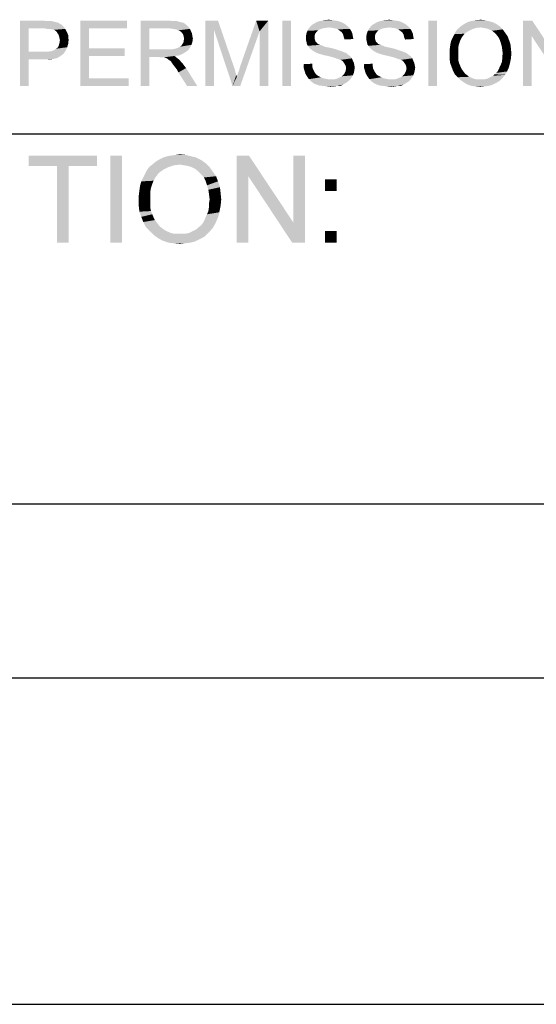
# Model space of a CAD drawing. Extents: x 0 to 1189, y 0 to 841.
# Tile 20 of 96: x 935 to 958, y 0 to 45. Entities that reach past the tile are written whole.
import ezdxf

# ---------------------------------------------------------------- set-up
doc = ezdxf.new("R2010")
doc.units = 0
doc.header["$LTSCALE"] = 65.395
doc.layers.get('0').update_dxf_attribs({"linetype": 'CONTINUOUS'})

msp = doc.modelspace()

# ---------------------------------------------------------------- linework, layer by layer
at = {"color": 3, "linetype": 'Continuous'}
for p, q in [((909, 40), (1160, 40)), ((909, 40), (1037, 40)), ((909, 40), (1174, 40)), ((909, 23), (1160, 23)), ((909, 23), (1160, 23)), ((909, 23), (1160, 23)), ((15, 15), (1174, 15)), ((909, 15), (1160, 15))]:
    msp.add_line(p, q, dxfattribs=at)
at = {"color": 4, "linetype": 'Continuous'}
msp.add_line((0, 0), (1189, 0), dxfattribs=at)
at = {"color": 1, "linetype": 'Continuous'}
for points in [[(948.644, 45.222), (948.8, 45.244), (948.956, 45.222)], [(951.422, 45.222), (951.578, 45.244), (951.733, 45.222)], [(955.622, 45.222), (955.778, 45.244), (955.978, 45.222)], [(934.6, 45.2), (935.689, 45.2), (935, 44.844)], [(935, 44.844), (934.6, 42.2), (934.6, 45.2)], [(935, 44.844), (935, 43.778), (934.6, 42.2)], [(935.689, 45.2), (935.844, 45.178), (935, 44.844)], [(936.067, 45.178), (936.156, 45.156), (935, 44.844)], [(935.956, 45.178), (936.067, 45.178), (935, 44.844)], [(935.844, 45.178), (935.956, 45.178), (935, 44.844)], [(936.156, 45.156), (936.244, 45.133), (935, 44.844)], [(936.244, 45.133), (936.356, 45.111), (935, 44.844)], [(936.356, 45.111), (936.422, 45.067), (935, 44.844)], [(936.422, 45.067), (936.511, 45.022), (935, 44.844)], [(936.511, 45.022), (936.578, 44.956), (935, 44.844)], [(936.578, 44.956), (936.644, 44.889), (935, 44.844)], [(935.733, 44.844), (935, 44.844), (936.644, 44.889)], [(935.867, 44.822), (935.733, 44.844), (936.644, 44.889)], [(935.956, 44.822), (935.867, 44.822), (936.644, 44.889)], [(936.044, 44.822), (935.956, 44.822), (936.644, 44.889)], [(936.044, 44.822), (936.644, 44.889), (936.689, 44.822)], [(936.689, 44.822), (936.089, 44.8), (936.044, 44.822)], [(936.178, 44.778), (936.089, 44.8), (936.689, 44.822)], [(936.244, 44.733), (936.178, 44.778), (936.689, 44.822)], [(936.244, 44.733), (936.689, 44.822), (936.733, 44.733)], [(937.378, 45.2), (939.533, 45.2), (937.778, 44.844)], [(937.778, 44.844), (937.378, 42.2), (937.378, 45.2)], [(937.778, 44.844), (937.778, 43.933), (937.378, 42.2)], [(937.778, 44.844), (939.533, 45.2), (939.533, 44.844)], [(940.156, 45.2), (941.467, 45.2), (940.556, 44.844)], [(940.556, 44.844), (940.156, 42.2), (940.156, 45.2)], [(940.556, 44.844), (940.556, 43.889), (940.156, 42.2)], [(941.467, 45.2), (941.667, 45.178), (940.556, 44.844)], [(941.822, 45.178), (941.978, 45.133), (940.556, 44.844)], [(941.667, 45.178), (941.822, 45.178), (940.556, 44.844)], [(941.978, 45.133), (942.089, 45.111), (940.556, 44.844)], [(942.089, 45.111), (942.178, 45.067), (940.556, 44.844)], [(942.178, 45.067), (942.267, 45), (940.556, 44.844)], [(942.267, 45), (942.356, 44.911), (940.556, 44.844)], [(941.489, 44.844), (940.556, 44.844), (942.356, 44.911)], [(941.644, 44.822), (941.489, 44.844), (942.356, 44.911)], [(941.644, 44.822), (942.356, 44.911), (942.422, 44.822)], [(942.422, 44.822), (941.778, 44.8), (941.644, 44.822)], [(941.889, 44.756), (941.778, 44.8), (942.422, 44.822)], [(941.978, 44.711), (941.889, 44.756), (942.422, 44.822)], [(941.978, 44.711), (942.422, 44.822), (942.467, 44.711)], [(943.133, 45.2), (943.711, 45.2), (943.533, 44.756)], [(943.533, 44.756), (943.133, 42.2), (943.133, 45.2)], [(943.533, 44.756), (943.711, 45.2), (944.444, 43.067)], [(945.622, 44.711), (944.733, 43.111), (945.467, 45.2)], [(945.467, 45.2), (946.022, 45.2), (945.622, 44.711)], [(945.622, 42.2), (945.622, 44.711), (946.022, 45.2)], [(945.622, 42.2), (946.022, 45.2), (946.022, 42.2)], [(947.067, 45.2), (946.667, 42.2), (946.667, 45.2)], [(946.667, 42.2), (947.067, 45.2), (947.067, 42.2)], [(948.4, 44.8), (947.822, 44.733), (947.867, 44.822)], [(948.4, 44.8), (948.311, 44.756), (947.822, 44.733)], [(948.822, 44.889), (947.867, 44.822), (947.956, 44.933)], [(948.822, 44.889), (948.644, 44.867), (947.867, 44.822)], [(948.644, 44.867), (948.511, 44.844), (947.867, 44.822)], [(947.867, 44.822), (948.511, 44.844), (948.4, 44.8)], [(949.6, 45), (947.956, 44.933), (948.022, 45)], [(947.956, 44.933), (949.6, 45), (949.711, 44.911)], [(947.956, 44.933), (949.711, 44.911), (948.822, 44.889)], [(949.511, 45.067), (948.022, 45), (948.133, 45.067)], [(948.022, 45), (949.511, 45.067), (949.6, 45)], [(949.378, 45.133), (948.133, 45.067), (948.244, 45.133)], [(948.133, 45.067), (949.378, 45.133), (949.511, 45.067)], [(949.244, 45.178), (948.244, 45.133), (948.378, 45.178)], [(948.244, 45.133), (949.244, 45.178), (949.378, 45.133)], [(949.111, 45.2), (948.378, 45.178), (948.511, 45.2)], [(948.378, 45.178), (949.111, 45.2), (949.244, 45.178)], [(948.956, 45.222), (948.511, 45.2), (948.644, 45.222)], [(948.511, 45.2), (948.956, 45.222), (949.111, 45.2)], [(948.978, 44.867), (948.822, 44.889), (949.711, 44.911)], [(949.111, 44.844), (948.978, 44.867), (949.711, 44.911)], [(949.111, 44.844), (949.711, 44.911), (949.778, 44.822)], [(949.778, 44.822), (949.222, 44.8), (949.111, 44.844)], [(949.311, 44.733), (949.222, 44.8), (949.778, 44.822)], [(949.311, 44.733), (949.778, 44.822), (949.844, 44.711)], [(951.178, 44.8), (950.6, 44.733), (950.644, 44.822)], [(951.178, 44.8), (951.089, 44.756), (950.6, 44.733)], [(951.6, 44.889), (950.644, 44.822), (950.733, 44.933)], [(951.6, 44.889), (951.422, 44.867), (950.644, 44.822)], [(951.422, 44.867), (951.289, 44.844), (950.644, 44.822)], [(950.644, 44.822), (951.289, 44.844), (951.178, 44.8)], [(952.378, 45), (950.733, 44.933), (950.8, 45)], [(950.733, 44.933), (952.378, 45), (952.489, 44.911)], [(950.733, 44.933), (952.489, 44.911), (951.6, 44.889)], [(952.289, 45.067), (950.8, 45), (950.911, 45.067)], [(950.8, 45), (952.289, 45.067), (952.378, 45)], [(952.156, 45.133), (950.911, 45.067), (951.022, 45.133)], [(950.911, 45.067), (952.156, 45.133), (952.289, 45.067)], [(952.022, 45.178), (951.022, 45.133), (951.156, 45.178)], [(951.022, 45.133), (952.022, 45.178), (952.156, 45.133)], [(951.889, 45.2), (951.156, 45.178), (951.289, 45.2)], [(951.156, 45.178), (951.889, 45.2), (952.022, 45.178)], [(951.733, 45.222), (951.289, 45.2), (951.422, 45.222)], [(951.289, 45.2), (951.733, 45.222), (951.889, 45.2)], [(951.756, 44.867), (951.6, 44.889), (952.489, 44.911)], [(951.889, 44.844), (951.756, 44.867), (952.489, 44.911)], [(951.889, 44.844), (952.489, 44.911), (952.556, 44.822)], [(952.556, 44.822), (952, 44.8), (951.889, 44.844)], [(952.089, 44.733), (952, 44.8), (952.556, 44.822)], [(952.089, 44.733), (952.556, 44.822), (952.622, 44.711)], [(953.778, 45.2), (953.378, 42.2), (953.378, 45.2)], [(953.378, 42.2), (953.778, 45.2), (953.778, 42.2)], [(955.378, 44.8), (954.644, 44.711), (954.733, 44.822)], [(954.644, 44.711), (955.378, 44.8), (955.2, 44.711)], [(955.778, 44.889), (954.733, 44.822), (954.844, 44.911)], [(955.778, 44.889), (955.578, 44.867), (954.733, 44.822)], [(954.733, 44.822), (955.578, 44.867), (955.378, 44.8)], [(956.667, 44.933), (954.844, 44.911), (954.956, 45)], [(955.778, 44.889), (954.844, 44.911), (956.667, 44.933)], [(956.511, 45.044), (954.956, 45), (955.067, 45.067)], [(954.956, 45), (956.511, 45.044), (956.667, 44.933)], [(956.333, 45.133), (955.067, 45.067), (955.2, 45.133)], [(955.067, 45.067), (956.333, 45.133), (956.511, 45.044)], [(956.156, 45.178), (955.2, 45.133), (955.333, 45.178)], [(955.2, 45.133), (956.156, 45.178), (956.333, 45.133)], [(955.333, 45.178), (955.467, 45.2), (955.978, 45.222)], [(955.333, 45.178), (955.978, 45.222), (956.156, 45.178)], [(955.978, 45.222), (955.467, 45.2), (955.622, 45.222)], [(955.911, 44.867), (955.778, 44.889), (956.667, 44.933)], [(956.044, 44.844), (955.911, 44.867), (956.667, 44.933)], [(956.178, 44.8), (956.044, 44.844), (956.667, 44.933)], [(956.178, 44.8), (956.667, 44.933), (956.8, 44.8)], [(956.8, 44.8), (956.311, 44.733), (956.178, 44.8)], [(956.422, 44.644), (956.311, 44.733), (956.8, 44.8)], [(956.422, 44.644), (956.8, 44.8), (956.911, 44.644)], [(958.156, 45.2), (958.133, 44.489), (957.733, 42.2)], [(958.156, 45.2), (957.733, 42.2), (957.733, 45.2)], [(958.133, 44.489), (958.156, 45.2), (959.689, 42.889)], [(936.733, 44.733), (936.289, 44.689), (936.244, 44.733)], [(936.289, 44.689), (936.733, 44.733), (936.778, 44.644)], [(936.778, 44.644), (936.333, 44.622), (936.289, 44.689)], [(936.378, 44.556), (936.333, 44.622), (936.778, 44.644)], [(936.378, 44.556), (936.778, 44.644), (936.822, 44.533)], [(936.822, 44.533), (936.4, 44.489), (936.378, 44.556)], [(936.4, 44.489), (936.822, 44.533), (936.822, 44.422)], [(936.822, 44.422), (936.422, 44.4), (936.4, 44.489)], [(936.422, 44.4), (936.822, 44.422), (936.844, 44.333)], [(936.844, 44.333), (936.444, 44.311), (936.422, 44.4)], [(942.467, 44.711), (942.067, 44.622), (941.978, 44.711)], [(942.067, 44.622), (942.467, 44.711), (942.511, 44.622)], [(942.511, 44.622), (942.111, 44.556), (942.067, 44.622)], [(942.111, 44.556), (942.511, 44.622), (942.533, 44.489)], [(942.533, 44.489), (942.133, 44.467), (942.111, 44.556)], [(942.133, 44.467), (942.533, 44.489), (942.556, 44.378)], [(942.556, 44.378), (942.156, 44.356), (942.133, 44.467)], [(942.133, 44.289), (942.156, 44.356), (942.556, 44.378)], [(942.133, 44.222), (942.133, 44.289), (942.556, 44.378)], [(942.133, 44.222), (942.556, 44.378), (942.533, 44.222)], [(943.133, 42.2), (943.533, 44.756), (943.533, 42.2)], [(944.444, 43.067), (944.378, 42.2), (943.533, 44.756)], [(944.378, 42.2), (944.578, 42.622), (945.622, 44.711)], [(944.378, 42.2), (945.622, 44.711), (944.733, 42.2)], [(944.578, 42.622), (944.6, 42.711), (945.622, 44.711)], [(944.6, 42.711), (944.644, 42.822), (945.622, 44.711)], [(944.644, 42.822), (944.689, 42.956), (945.622, 44.711)], [(944.689, 42.956), (944.733, 43.111), (945.622, 44.711)], [(948.178, 44.6), (947.756, 44.511), (947.778, 44.622)], [(947.756, 44.511), (948.178, 44.6), (948.156, 44.511)], [(948.156, 44.511), (948.156, 44.422), (947.756, 44.4)], [(948.156, 44.511), (947.756, 44.4), (947.756, 44.511)], [(947.756, 44.4), (948.156, 44.422), (948.156, 44.356)], [(948.156, 44.356), (947.756, 44.311), (947.756, 44.4)], [(947.756, 44.311), (948.156, 44.356), (948.178, 44.289)], [(948.244, 44.689), (947.778, 44.622), (947.822, 44.733)], [(947.778, 44.622), (948.244, 44.689), (948.178, 44.6)], [(947.822, 44.733), (948.311, 44.756), (948.244, 44.689)], [(949.844, 44.711), (949.4, 44.667), (949.311, 44.733)], [(949.4, 44.667), (949.844, 44.711), (949.889, 44.6)], [(949.889, 44.6), (949.467, 44.556), (949.4, 44.667)], [(949.467, 44.556), (949.889, 44.6), (949.911, 44.467)], [(949.911, 44.467), (949.489, 44.444), (949.467, 44.556)], [(949.489, 44.444), (949.911, 44.467), (949.933, 44.356)], [(949.933, 44.356), (949.533, 44.333), (949.489, 44.444)], [(950.956, 44.6), (950.533, 44.511), (950.556, 44.622)], [(950.533, 44.511), (950.956, 44.6), (950.933, 44.511)], [(950.933, 44.511), (950.933, 44.422), (950.533, 44.4)], [(950.933, 44.511), (950.533, 44.4), (950.533, 44.511)], [(950.533, 44.4), (950.933, 44.422), (950.933, 44.356)], [(950.933, 44.356), (950.533, 44.311), (950.533, 44.4)], [(950.533, 44.311), (950.933, 44.356), (950.956, 44.289)], [(951.022, 44.689), (950.556, 44.622), (950.6, 44.733)], [(950.556, 44.622), (951.022, 44.689), (950.956, 44.6)], [(950.6, 44.733), (951.089, 44.756), (951.022, 44.689)], [(952.622, 44.711), (952.178, 44.667), (952.089, 44.733)], [(952.178, 44.667), (952.622, 44.711), (952.667, 44.6)], [(952.667, 44.6), (952.244, 44.556), (952.178, 44.667)], [(952.244, 44.556), (952.667, 44.6), (952.689, 44.467)], [(952.689, 44.467), (952.267, 44.444), (952.244, 44.556)], [(952.267, 44.444), (952.689, 44.467), (952.711, 44.356)], [(952.711, 44.356), (952.311, 44.333), (952.267, 44.444)], [(954.911, 44.422), (954.444, 44.311), (954.511, 44.444)], [(954.911, 44.422), (954.867, 44.333), (954.444, 44.311)], [(954.978, 44.511), (954.511, 44.444), (954.578, 44.578)], [(954.511, 44.444), (954.978, 44.511), (954.911, 44.422)], [(955.2, 44.711), (955.044, 44.6), (954.578, 44.578)], [(955.2, 44.711), (954.578, 44.578), (954.644, 44.711)], [(954.578, 44.578), (955.044, 44.6), (954.978, 44.511)], [(956.911, 44.644), (956.511, 44.556), (956.422, 44.644)], [(956.511, 44.556), (956.911, 44.644), (957.022, 44.489)], [(957.022, 44.489), (956.6, 44.444), (956.511, 44.556)], [(956.667, 44.311), (956.6, 44.444), (957.022, 44.489)], [(956.667, 44.311), (957.022, 44.489), (957.089, 44.311)], [(957.733, 42.2), (958.133, 44.489), (958.133, 42.2)], [(959.689, 42.889), (959.644, 42.2), (958.133, 44.489)], [(936.178, 43.844), (936.267, 43.911), (936.778, 43.978)], [(936.178, 43.844), (936.778, 43.978), (936.711, 43.822)], [(936.778, 43.978), (936.267, 43.911), (936.356, 43.978)], [(936.356, 43.978), (936.4, 44.089), (936.822, 44.133)], [(936.356, 43.978), (936.822, 44.133), (936.778, 43.978)], [(936.822, 44.133), (936.4, 44.089), (936.422, 44.178)], [(936.422, 44.178), (936.444, 44.311), (936.844, 44.333)], [(936.422, 44.178), (936.844, 44.333), (936.822, 44.133)], [(937.778, 43.933), (937.778, 43.578), (937.378, 42.2)], [(937.778, 43.578), (939.422, 43.933), (939.422, 43.578)], [(937.778, 43.933), (939.422, 43.933), (937.778, 43.578)], [(940.556, 43.889), (940.556, 43.533), (940.156, 42.2)], [(941.644, 43.889), (942.333, 43.844), (940.556, 43.533)], [(941.533, 43.889), (941.644, 43.889), (940.556, 43.533)], [(941.4, 43.889), (941.533, 43.889), (940.556, 43.533)], [(940.556, 43.889), (941.4, 43.889), (940.556, 43.533)], [(941.644, 43.889), (941.733, 43.911), (942.422, 43.956)], [(941.644, 43.889), (942.422, 43.956), (942.333, 43.844)], [(941.733, 43.911), (941.822, 43.933), (942.422, 43.956)], [(942.422, 43.956), (941.822, 43.933), (941.889, 43.956)], [(941.889, 43.956), (941.956, 44), (942.489, 44.089)], [(941.889, 43.956), (942.489, 44.089), (942.422, 43.956)], [(941.956, 44), (942.022, 44.044), (942.489, 44.089)], [(942.489, 44.089), (942.022, 44.044), (942.067, 44.111)], [(942.067, 44.111), (942.089, 44.156), (942.533, 44.222)], [(942.067, 44.111), (942.533, 44.222), (942.489, 44.089)], [(942.533, 44.222), (942.089, 44.156), (942.133, 44.222)], [(948.178, 44.289), (947.778, 44.222), (947.756, 44.311)], [(947.778, 44.222), (948.178, 44.289), (948.2, 44.222)], [(948.2, 44.222), (947.8, 44.111), (947.778, 44.222)], [(948.2, 44.222), (948.267, 44.178), (947.8, 44.111)], [(948.267, 44.178), (948.289, 44.133), (947.8, 44.111)], [(947.8, 44.111), (948.289, 44.133), (948.333, 44.111)], [(948.333, 44.111), (947.844, 44.044), (947.8, 44.111)], [(948.333, 44.111), (948.4, 44.089), (947.844, 44.044)], [(948.4, 44.089), (948.467, 44.067), (947.844, 44.044)], [(947.844, 44.044), (948.467, 44.067), (948.533, 44.044)], [(948.533, 44.044), (947.911, 43.956), (947.844, 44.044)], [(948.533, 44.044), (948.622, 44), (947.911, 43.956)], [(948.622, 44), (948.733, 43.978), (947.911, 43.956)], [(947.911, 43.956), (948.733, 43.978), (948.844, 43.956)], [(948.844, 43.956), (947.978, 43.889), (947.911, 43.956)], [(948.844, 43.956), (949.044, 43.911), (947.978, 43.889)], [(947.978, 43.889), (949.044, 43.911), (949.244, 43.844)], [(949.244, 43.844), (948.067, 43.822), (947.978, 43.889)], [(950.956, 44.289), (950.556, 44.222), (950.533, 44.311)], [(950.556, 44.222), (950.956, 44.289), (950.978, 44.222)], [(950.978, 44.222), (950.578, 44.111), (950.556, 44.222)], [(950.978, 44.222), (951.044, 44.178), (950.578, 44.111)], [(951.044, 44.178), (951.067, 44.133), (950.578, 44.111)], [(950.578, 44.111), (951.067, 44.133), (951.111, 44.111)], [(951.111, 44.111), (950.622, 44.044), (950.578, 44.111)], [(951.111, 44.111), (951.178, 44.089), (950.622, 44.044)], [(951.178, 44.089), (951.244, 44.067), (950.622, 44.044)], [(950.622, 44.044), (951.244, 44.067), (951.311, 44.044)], [(951.311, 44.044), (950.689, 43.956), (950.622, 44.044)], [(951.311, 44.044), (951.4, 44), (950.689, 43.956)], [(951.4, 44), (951.511, 43.978), (950.689, 43.956)], [(950.689, 43.956), (951.511, 43.978), (951.622, 43.956)], [(951.622, 43.956), (950.756, 43.889), (950.689, 43.956)], [(951.622, 43.956), (951.822, 43.911), (950.756, 43.889)], [(950.756, 43.889), (951.822, 43.911), (952.022, 43.844)], [(952.022, 43.844), (950.844, 43.822), (950.756, 43.889)], [(954.756, 43.956), (954.356, 43.822), (954.378, 44)], [(954.356, 43.822), (954.756, 43.956), (954.756, 43.8)], [(954.778, 44.089), (954.378, 44), (954.4, 44.156)], [(954.378, 44), (954.778, 44.089), (954.756, 43.956)], [(954.822, 44.222), (954.4, 44.156), (954.444, 44.311)], [(954.4, 44.156), (954.822, 44.222), (954.778, 44.089)], [(954.444, 44.311), (954.867, 44.333), (954.822, 44.222)], [(957.089, 44.311), (956.711, 44.178), (956.667, 44.311)], [(956.711, 44.178), (957.089, 44.311), (957.156, 44.111)], [(957.156, 44.111), (956.756, 44.022), (956.711, 44.178)], [(956.756, 44.022), (957.156, 44.111), (957.178, 43.911)], [(957.178, 43.911), (956.778, 43.867), (956.756, 44.022)], [(956.8, 43.689), (956.778, 43.867), (957.178, 43.911)], [(956.8, 43.689), (957.178, 43.911), (957.2, 43.689)], [(935, 43.778), (935, 43.422), (934.6, 42.2)], [(935.911, 43.778), (936.6, 43.667), (935, 43.422)], [(935.733, 43.778), (935.911, 43.778), (935, 43.422)], [(935, 43.778), (935.733, 43.778), (935, 43.422)], [(936.6, 43.667), (936.533, 43.622), (935, 43.422)], [(936.533, 43.622), (936.444, 43.556), (935, 43.422)], [(936.444, 43.556), (936.356, 43.511), (935, 43.422)], [(936.356, 43.511), (936.267, 43.467), (935, 43.422)], [(936.267, 43.467), (936.156, 43.444), (935, 43.422)], [(935.733, 43.422), (935, 43.422), (936.156, 43.444)], [(935.889, 43.422), (935.733, 43.422), (936.156, 43.444)], [(935.889, 43.422), (936.156, 43.444), (936.022, 43.422)], [(935.911, 43.778), (936.067, 43.8), (936.711, 43.822)], [(935.911, 43.778), (936.711, 43.822), (936.6, 43.667)], [(936.711, 43.822), (936.067, 43.8), (936.178, 43.844)], [(937.778, 43.578), (937.778, 42.556), (937.378, 42.2)], [(940.156, 42.2), (940.556, 43.533), (940.556, 42.2)], [(942.333, 43.844), (942.222, 43.756), (940.556, 43.533)], [(942.222, 43.756), (942.067, 43.667), (940.556, 43.533)], [(942.067, 43.667), (941.911, 43.6), (940.556, 43.533)], [(941.911, 43.6), (941.711, 43.578), (940.556, 43.533)], [(941, 43.533), (940.556, 43.533), (941.711, 43.578)], [(941.067, 43.511), (941, 43.533), (941.711, 43.578)], [(941.133, 43.511), (941.067, 43.511), (941.711, 43.578)], [(941.178, 43.511), (941.133, 43.511), (941.711, 43.578)], [(941.222, 43.511), (941.178, 43.511), (941.711, 43.578)], [(941.311, 43.489), (941.222, 43.511), (941.711, 43.578)], [(941.311, 43.489), (941.711, 43.578), (941.822, 43.489)], [(941.822, 43.489), (941.4, 43.444), (941.311, 43.489)], [(941.444, 43.4), (941.4, 43.444), (941.822, 43.489)], [(941.444, 43.4), (941.822, 43.489), (941.933, 43.4)], [(948.067, 43.822), (949.244, 43.844), (949.378, 43.8)], [(949.378, 43.8), (948.178, 43.756), (948.067, 43.822)], [(948.178, 43.756), (949.378, 43.8), (949.489, 43.756)], [(949.489, 43.756), (948.267, 43.711), (948.178, 43.756)], [(948.267, 43.711), (949.489, 43.756), (949.6, 43.711)], [(949.6, 43.711), (948.4, 43.667), (948.267, 43.711)], [(948.556, 43.622), (948.4, 43.667), (949.6, 43.711)], [(948.556, 43.622), (949.6, 43.711), (949.711, 43.622)], [(949.711, 43.622), (948.756, 43.578), (948.556, 43.622)], [(948.756, 43.578), (949.711, 43.622), (949.8, 43.556)], [(949.8, 43.556), (948.933, 43.533), (948.756, 43.578)], [(949.089, 43.489), (948.933, 43.533), (949.8, 43.556)], [(949.089, 43.489), (949.8, 43.556), (949.867, 43.467)], [(949.867, 43.467), (949.2, 43.444), (949.089, 43.489)], [(949.267, 43.422), (949.2, 43.444), (949.867, 43.467)], [(949.356, 43.4), (949.267, 43.422), (949.867, 43.467)], [(949.422, 43.356), (949.356, 43.4), (949.867, 43.467)], [(949.422, 43.356), (949.867, 43.467), (949.911, 43.356)], [(950.844, 43.822), (952.022, 43.844), (952.156, 43.8)], [(952.156, 43.8), (950.956, 43.756), (950.844, 43.822)], [(950.956, 43.756), (952.156, 43.8), (952.267, 43.756)], [(952.267, 43.756), (951.044, 43.711), (950.956, 43.756)], [(951.044, 43.711), (952.267, 43.756), (952.378, 43.711)], [(952.378, 43.711), (951.178, 43.667), (951.044, 43.711)], [(951.333, 43.622), (951.178, 43.667), (952.378, 43.711)], [(951.333, 43.622), (952.378, 43.711), (952.489, 43.622)], [(952.489, 43.622), (951.533, 43.578), (951.333, 43.622)], [(951.533, 43.578), (952.489, 43.622), (952.578, 43.556)], [(952.578, 43.556), (951.711, 43.533), (951.533, 43.578)], [(951.867, 43.489), (951.711, 43.533), (952.578, 43.556)], [(951.867, 43.489), (952.578, 43.556), (952.644, 43.467)], [(952.644, 43.467), (951.978, 43.444), (951.867, 43.489)], [(952.044, 43.422), (951.978, 43.444), (952.644, 43.467)], [(952.133, 43.4), (952.044, 43.422), (952.644, 43.467)], [(952.2, 43.356), (952.133, 43.4), (952.644, 43.467)], [(952.2, 43.356), (952.644, 43.467), (952.689, 43.356)], [(954.756, 43.8), (954.356, 43.644), (954.356, 43.822)], [(954.356, 43.644), (954.756, 43.8), (954.756, 43.644)], [(954.756, 43.644), (954.756, 43.511), (954.356, 43.467)], [(954.756, 43.644), (954.356, 43.467), (954.356, 43.644)], [(954.356, 43.467), (954.756, 43.511), (954.756, 43.4)], [(954.756, 43.4), (954.378, 43.267), (954.356, 43.467)], [(956.756, 43.289), (956.778, 43.422), (957.178, 43.467)], [(956.756, 43.289), (957.178, 43.467), (957.133, 43.244)], [(957.2, 43.689), (956.778, 43.556), (956.8, 43.689)], [(956.778, 43.556), (957.2, 43.689), (957.178, 43.467)], [(957.178, 43.467), (956.778, 43.422), (956.778, 43.556)], [(934.6, 42.2), (935, 43.422), (935, 42.2)], [(941.933, 43.4), (941.511, 43.356), (941.444, 43.4)], [(941.556, 43.311), (941.511, 43.356), (941.933, 43.4)], [(941.6, 43.244), (941.556, 43.311), (941.933, 43.4)], [(941.6, 43.244), (941.933, 43.4), (942.089, 43.222)], [(942.089, 43.222), (941.667, 43.156), (941.6, 43.244)], [(941.733, 43.067), (941.667, 43.156), (942.089, 43.222)], [(941.733, 43.067), (942.089, 43.222), (942.244, 43.022)], [(942.244, 43.022), (941.822, 42.956), (941.733, 43.067)], [(941.889, 42.822), (941.822, 42.956), (942.244, 43.022)], [(942.289, 42.2), (941.889, 42.822), (942.244, 43.022)], [(942.289, 42.2), (942.244, 43.022), (942.756, 42.2)], [(944.444, 43.067), (944.489, 42.933), (944.378, 42.2)], [(947.644, 43.2), (948.044, 43.222), (948.044, 43.111)], [(948.044, 43.111), (947.644, 43.044), (947.644, 43.2)], [(947.644, 43.044), (948.044, 43.111), (948.067, 43)], [(948.067, 43), (947.689, 42.889), (947.644, 43.044)], [(948.067, 43), (948.111, 42.911), (947.689, 42.889)], [(949.911, 43.356), (949.467, 43.311), (949.422, 43.356)], [(949.467, 43.311), (949.911, 43.356), (949.956, 43.267)], [(949.956, 43.267), (949.511, 43.244), (949.467, 43.311)], [(949.511, 43.244), (949.956, 43.267), (949.978, 43.156)], [(949.978, 43.156), (949.578, 43.133), (949.511, 43.244)], [(949.578, 43.133), (949.978, 43.156), (950, 43.044)], [(950, 43.044), (949.6, 43.022), (949.578, 43.133)], [(949.978, 42.911), (949.578, 42.889), (949.6, 43.022)], [(949.6, 43.022), (950, 43.044), (949.978, 42.911)], [(950.422, 43.2), (950.822, 43.222), (950.822, 43.111)], [(950.822, 43.111), (950.422, 43.044), (950.422, 43.2)], [(950.422, 43.044), (950.822, 43.111), (950.844, 43)], [(950.844, 43), (950.467, 42.889), (950.422, 43.044)], [(950.844, 43), (950.889, 42.911), (950.467, 42.889)], [(952.689, 43.356), (952.244, 43.311), (952.2, 43.356)], [(952.244, 43.311), (952.689, 43.356), (952.733, 43.267)], [(952.733, 43.267), (952.289, 43.244), (952.244, 43.311)], [(952.289, 43.244), (952.733, 43.267), (952.756, 43.156)], [(952.756, 43.156), (952.356, 43.133), (952.289, 43.244)], [(952.356, 43.133), (952.756, 43.156), (952.778, 43.044)], [(952.778, 43.044), (952.378, 43.022), (952.356, 43.133)], [(952.756, 42.911), (952.356, 42.889), (952.378, 43.022)], [(952.378, 43.022), (952.778, 43.044), (952.756, 42.911)], [(954.756, 43.4), (954.778, 43.289), (954.378, 43.267)], [(954.378, 43.267), (954.778, 43.289), (954.822, 43.178)], [(954.822, 43.178), (954.444, 43.089), (954.378, 43.267)], [(954.444, 43.089), (954.822, 43.178), (954.867, 43.067)], [(954.867, 43.067), (954.511, 42.911), (954.444, 43.089)], [(954.867, 43.067), (954.911, 42.978), (954.511, 42.911)], [(956.578, 42.889), (956.622, 42.978), (957.089, 43.067)], [(956.578, 42.889), (957.089, 43.067), (957, 42.867)], [(957.089, 43.067), (956.622, 42.978), (956.667, 43.089)], [(956.667, 43.089), (956.711, 43.178), (957.133, 43.244)], [(956.667, 43.089), (957.133, 43.244), (957.089, 43.067)], [(957.133, 43.244), (956.711, 43.178), (956.756, 43.289)], [(937.778, 42.556), (939.6, 42.556), (937.378, 42.2)], [(937.378, 42.2), (939.6, 42.556), (939.6, 42.2)], [(944.489, 42.933), (944.511, 42.822), (944.378, 42.2)], [(944.511, 42.822), (944.556, 42.711), (944.378, 42.2)], [(944.556, 42.711), (944.578, 42.622), (944.378, 42.2)], [(947.689, 42.889), (948.111, 42.911), (948.156, 42.822)], [(948.156, 42.822), (947.733, 42.756), (947.689, 42.889)], [(947.733, 42.756), (948.156, 42.822), (948.2, 42.756)], [(948.2, 42.756), (947.8, 42.644), (947.733, 42.756)], [(948.2, 42.756), (948.267, 42.689), (947.8, 42.644)], [(947.8, 42.644), (948.267, 42.689), (948.356, 42.644)], [(948.356, 42.644), (947.889, 42.511), (947.8, 42.644)], [(948.356, 42.644), (948.444, 42.6), (947.889, 42.511)], [(948.444, 42.6), (948.533, 42.556), (947.889, 42.511)], [(948.533, 42.556), (948.644, 42.533), (947.889, 42.511)], [(947.889, 42.511), (948.644, 42.533), (948.756, 42.511)], [(949.089, 42.511), (949.178, 42.533), (949.844, 42.578)], [(949.089, 42.511), (949.844, 42.578), (949.778, 42.489)], [(949.844, 42.578), (949.178, 42.533), (949.267, 42.578)], [(949.267, 42.578), (949.333, 42.6), (949.911, 42.689)], [(949.267, 42.578), (949.911, 42.689), (949.844, 42.578)], [(949.333, 42.6), (949.4, 42.644), (949.911, 42.689)], [(949.911, 42.689), (949.4, 42.644), (949.467, 42.711)], [(949.467, 42.711), (949.511, 42.756), (949.956, 42.8)], [(949.467, 42.711), (949.956, 42.8), (949.911, 42.689)], [(949.956, 42.8), (949.511, 42.756), (949.578, 42.889)], [(949.578, 42.889), (949.978, 42.911), (949.956, 42.8)], [(950.467, 42.889), (950.889, 42.911), (950.933, 42.822)], [(950.933, 42.822), (950.511, 42.756), (950.467, 42.889)], [(950.511, 42.756), (950.933, 42.822), (950.978, 42.756)], [(950.978, 42.756), (950.578, 42.644), (950.511, 42.756)], [(950.978, 42.756), (951.044, 42.689), (950.578, 42.644)], [(950.578, 42.644), (951.044, 42.689), (951.133, 42.644)], [(951.133, 42.644), (950.667, 42.511), (950.578, 42.644)], [(951.133, 42.644), (951.222, 42.6), (950.667, 42.511)], [(951.222, 42.6), (951.311, 42.556), (950.667, 42.511)], [(951.311, 42.556), (951.422, 42.533), (950.667, 42.511)], [(950.667, 42.511), (951.422, 42.533), (951.533, 42.511)], [(951.867, 42.511), (951.956, 42.533), (952.622, 42.578)], [(951.867, 42.511), (952.622, 42.578), (952.556, 42.489)], [(952.622, 42.578), (951.956, 42.533), (952.044, 42.578)], [(952.044, 42.578), (952.111, 42.6), (952.689, 42.689)], [(952.044, 42.578), (952.689, 42.689), (952.622, 42.578)], [(952.111, 42.6), (952.178, 42.644), (952.689, 42.689)], [(952.689, 42.689), (952.178, 42.644), (952.244, 42.711)], [(952.244, 42.711), (952.289, 42.756), (952.733, 42.8)], [(952.244, 42.711), (952.733, 42.8), (952.689, 42.689)], [(952.733, 42.8), (952.289, 42.756), (952.356, 42.889)], [(952.356, 42.889), (952.756, 42.911), (952.733, 42.8)], [(954.511, 42.911), (954.911, 42.978), (954.978, 42.889)], [(954.978, 42.889), (954.6, 42.733), (954.511, 42.911)], [(954.978, 42.889), (955.044, 42.8), (954.6, 42.733)], [(954.6, 42.733), (955.044, 42.8), (955.111, 42.733)], [(955.111, 42.733), (954.733, 42.6), (954.6, 42.733)], [(955.111, 42.733), (955.2, 42.667), (954.733, 42.6)], [(955.2, 42.667), (955.267, 42.622), (954.733, 42.6)], [(954.733, 42.6), (955.267, 42.622), (955.356, 42.578)], [(955.356, 42.578), (954.867, 42.467), (954.733, 42.6)], [(955.356, 42.578), (955.467, 42.533), (954.867, 42.467)], [(955.467, 42.533), (955.556, 42.511), (954.867, 42.467)], [(955.978, 42.511), (956.089, 42.533), (956.778, 42.556)], [(955.978, 42.511), (956.778, 42.556), (956.644, 42.422)], [(956.778, 42.556), (956.089, 42.533), (956.178, 42.578)], [(956.178, 42.578), (956.267, 42.622), (956.911, 42.711)], [(956.178, 42.578), (956.911, 42.711), (956.778, 42.556)], [(956.267, 42.622), (956.356, 42.667), (956.911, 42.711)], [(956.911, 42.711), (956.356, 42.667), (956.422, 42.733)], [(956.422, 42.733), (956.511, 42.8), (957, 42.867)], [(956.422, 42.733), (957, 42.867), (956.911, 42.711)], [(957, 42.867), (956.511, 42.8), (956.578, 42.889)], [(948.756, 42.511), (947.978, 42.422), (947.889, 42.511)], [(949.089, 42.511), (949.778, 42.489), (947.978, 42.422)], [(948.978, 42.511), (949.089, 42.511), (947.978, 42.422)], [(948.889, 42.511), (948.978, 42.511), (947.978, 42.422)], [(948.756, 42.511), (948.889, 42.511), (947.978, 42.422)], [(947.978, 42.422), (949.778, 42.489), (949.689, 42.4)], [(949.689, 42.4), (948.089, 42.333), (947.978, 42.422)], [(948.089, 42.333), (949.689, 42.4), (949.578, 42.333)], [(949.578, 42.333), (948.222, 42.267), (948.089, 42.333)], [(948.222, 42.267), (949.578, 42.333), (949.467, 42.267)], [(949.467, 42.267), (948.356, 42.222), (948.222, 42.267)], [(948.533, 42.2), (948.356, 42.222), (949.467, 42.267)], [(949.2, 42.2), (948.533, 42.2), (949.467, 42.267)], [(949.2, 42.2), (948.711, 42.178), (948.533, 42.2)], [(948.711, 42.178), (949.2, 42.2), (949.044, 42.178)], [(949.044, 42.178), (948.889, 42.156), (948.711, 42.178)], [(949.2, 42.2), (949.467, 42.267), (949.333, 42.2)], [(951.533, 42.511), (950.756, 42.422), (950.667, 42.511)], [(951.867, 42.511), (952.556, 42.489), (950.756, 42.422)], [(951.756, 42.511), (951.867, 42.511), (950.756, 42.422)], [(951.667, 42.511), (951.756, 42.511), (950.756, 42.422)], [(951.533, 42.511), (951.667, 42.511), (950.756, 42.422)], [(950.756, 42.422), (952.556, 42.489), (952.467, 42.4)], [(952.467, 42.4), (950.867, 42.333), (950.756, 42.422)], [(950.867, 42.333), (952.467, 42.4), (952.356, 42.333)], [(952.356, 42.333), (951, 42.267), (950.867, 42.333)], [(951, 42.267), (952.356, 42.333), (952.244, 42.267)], [(952.244, 42.267), (951.133, 42.222), (951, 42.267)], [(951.311, 42.2), (951.133, 42.222), (952.244, 42.267)], [(951.978, 42.2), (951.311, 42.2), (952.244, 42.267)], [(951.978, 42.2), (951.489, 42.178), (951.311, 42.2)], [(951.489, 42.178), (951.978, 42.2), (951.822, 42.178)], [(951.822, 42.178), (951.667, 42.156), (951.489, 42.178)], [(951.978, 42.2), (952.244, 42.267), (952.111, 42.2)], [(955.867, 42.511), (955.978, 42.511), (954.867, 42.467)], [(955.756, 42.511), (955.867, 42.511), (954.867, 42.467)], [(955.667, 42.511), (955.756, 42.511), (954.867, 42.467)], [(955.556, 42.511), (955.667, 42.511), (954.867, 42.467)], [(956.644, 42.422), (954.867, 42.467), (955.978, 42.511)], [(956.644, 42.422), (955.022, 42.356), (954.867, 42.467)], [(955.022, 42.356), (956.644, 42.422), (956.489, 42.333)], [(956.489, 42.333), (955.178, 42.267), (955.022, 42.356)], [(955.178, 42.267), (956.489, 42.333), (956.311, 42.244)], [(956.311, 42.244), (955.378, 42.2), (955.178, 42.267)], [(955.378, 42.2), (956.311, 42.244), (956.133, 42.2)], [(956.133, 42.2), (955.556, 42.178), (955.378, 42.2)], [(955.556, 42.178), (956.133, 42.2), (955.956, 42.178)], [(955.956, 42.178), (955.778, 42.156), (955.556, 42.178)], [(938.141, 39), (935, 38.526), (935, 39)], [(936.304, 38.526), (935, 38.526), (938.141, 39)], [(936.837, 38.526), (936.304, 38.526), (938.141, 39)], [(936.837, 38.526), (938.141, 39), (938.141, 38.526)], [(939.296, 39), (938.763, 35), (938.763, 39)], [(938.763, 35), (939.296, 39), (939.296, 35)], [(942.704, 38.911), (941.015, 38.822), (941.193, 38.911)], [(941.015, 38.822), (942.704, 38.911), (942.941, 38.793)], [(942.467, 38.97), (941.193, 38.911), (941.37, 38.97)], [(941.193, 38.911), (942.467, 38.97), (942.704, 38.911)], [(941.37, 38.97), (941.548, 39), (942.23, 39.03)], [(941.37, 38.97), (942.23, 39.03), (942.467, 38.97)], [(942.23, 39.03), (941.548, 39), (941.756, 39.03)], [(941.756, 39.03), (941.963, 39.059), (942.23, 39.03)], [(945.133, 39), (945.104, 38.052), (944.57, 35)], [(945.133, 39), (944.57, 35), (944.57, 39)], [(945.104, 38.052), (945.133, 39), (947.178, 35.919)], [(947.119, 35), (947.178, 35.919), (947.711, 39)], [(947.119, 35), (947.711, 39), (947.711, 35)], [(947.711, 39), (947.178, 35.919), (947.178, 39)], [(936.837, 38.526), (936.304, 35), (936.304, 38.526)], [(936.304, 35), (936.837, 38.526), (936.837, 35)], [(941.43, 38.467), (940.452, 38.348), (940.57, 38.496)], [(940.452, 38.348), (941.43, 38.467), (941.193, 38.348)], [(941.963, 38.585), (940.57, 38.496), (940.719, 38.615)], [(941.963, 38.585), (941.696, 38.556), (940.57, 38.496)], [(940.57, 38.496), (941.696, 38.556), (941.43, 38.467)], [(943.148, 38.644), (940.719, 38.615), (940.867, 38.733)], [(941.963, 38.585), (940.719, 38.615), (943.148, 38.644)], [(942.941, 38.793), (940.867, 38.733), (941.015, 38.822)], [(940.867, 38.733), (942.941, 38.793), (943.148, 38.644)], [(942.141, 38.556), (941.963, 38.585), (943.148, 38.644)], [(942.319, 38.526), (942.141, 38.556), (943.148, 38.644)], [(942.496, 38.467), (942.319, 38.526), (943.148, 38.644)], [(942.496, 38.467), (943.148, 38.644), (943.326, 38.467)], [(943.326, 38.467), (942.674, 38.378), (942.496, 38.467)], [(942.822, 38.259), (942.674, 38.378), (943.326, 38.467)], [(942.822, 38.259), (943.326, 38.467), (943.474, 38.259)], [(940.896, 38.081), (940.274, 37.993), (940.363, 38.17)], [(940.274, 37.993), (940.896, 38.081), (940.807, 37.963)], [(941.193, 38.348), (940.985, 38.2), (940.363, 38.17)], [(941.193, 38.348), (940.363, 38.17), (940.452, 38.348)], [(940.363, 38.17), (940.985, 38.2), (940.896, 38.081)], [(943.474, 38.259), (942.941, 38.141), (942.822, 38.259)], [(942.941, 38.141), (943.474, 38.259), (943.622, 38.052)], [(943.622, 38.052), (943.059, 37.993), (942.941, 38.141)], [(943.148, 37.815), (943.059, 37.993), (943.622, 38.052)], [(943.148, 37.815), (943.622, 38.052), (943.711, 37.815)], [(944.57, 35), (945.104, 38.052), (945.104, 35)], [(947.178, 35.919), (947.119, 35), (945.104, 38.052)], [(940.63, 37.519), (940.096, 37.4), (940.126, 37.607)], [(940.689, 37.696), (940.126, 37.607), (940.185, 37.815)], [(940.126, 37.607), (940.689, 37.696), (940.63, 37.519)], [(940.807, 37.963), (940.185, 37.815), (940.274, 37.993)], [(940.807, 37.963), (940.748, 37.844), (940.185, 37.815)], [(940.185, 37.815), (940.748, 37.844), (940.689, 37.696)], [(943.711, 37.815), (943.207, 37.637), (943.148, 37.815)], [(943.207, 37.637), (943.711, 37.815), (943.8, 37.548)], [(943.8, 37.548), (943.267, 37.43), (943.207, 37.637)], [(949.163, 37.904), (948.63, 37.37), (948.63, 37.904)], [(948.63, 37.37), (949.163, 37.904), (949.163, 37.37)], [(940.6, 37.341), (940.067, 37.163), (940.096, 37.4)], [(940.067, 37.163), (940.6, 37.341), (940.6, 37.133)], [(940.6, 37.133), (940.067, 36.926), (940.067, 37.163)], [(940.067, 36.926), (940.6, 37.133), (940.6, 36.926)], [(940.096, 37.4), (940.63, 37.519), (940.6, 37.341)], [(943.267, 37.43), (943.8, 37.548), (943.83, 37.281)], [(943.83, 37.281), (943.296, 37.222), (943.267, 37.43)], [(943.326, 36.985), (943.296, 37.222), (943.83, 37.281)], [(943.326, 36.985), (943.83, 37.281), (943.859, 36.985)], [(940.6, 36.926), (940.6, 36.748), (940.067, 36.689)], [(940.6, 36.926), (940.067, 36.689), (940.067, 36.926)], [(940.067, 36.689), (940.6, 36.748), (940.6, 36.6)], [(940.6, 36.6), (940.096, 36.422), (940.067, 36.689)], [(943.267, 36.452), (943.296, 36.63), (943.83, 36.689)], [(943.267, 36.452), (943.83, 36.689), (943.77, 36.393)], [(943.859, 36.985), (943.296, 36.807), (943.326, 36.985)], [(943.296, 36.807), (943.859, 36.985), (943.83, 36.689)], [(943.83, 36.689), (943.296, 36.63), (943.296, 36.807)], [(940.6, 36.6), (940.63, 36.452), (940.096, 36.422)], [(940.096, 36.422), (940.63, 36.452), (940.689, 36.304)], [(940.689, 36.304), (940.185, 36.185), (940.096, 36.422)], [(940.185, 36.185), (940.689, 36.304), (940.748, 36.156)], [(943.148, 36.185), (943.207, 36.304), (943.77, 36.393)], [(943.148, 36.185), (943.77, 36.393), (943.711, 36.156)], [(943.77, 36.393), (943.207, 36.304), (943.267, 36.452)], [(940.748, 36.156), (940.274, 35.948), (940.185, 36.185)], [(940.748, 36.156), (940.807, 36.037), (940.274, 35.948)], [(940.274, 35.948), (940.807, 36.037), (940.896, 35.919)], [(940.896, 35.919), (940.393, 35.711), (940.274, 35.948)], [(940.896, 35.919), (940.985, 35.8), (940.393, 35.711)], [(940.393, 35.711), (940.985, 35.8), (941.074, 35.711)], [(942.822, 35.711), (942.941, 35.8), (943.593, 35.889)], [(942.822, 35.711), (943.593, 35.889), (943.474, 35.681)], [(943.593, 35.889), (942.941, 35.8), (943.03, 35.919)], [(943.03, 35.919), (943.089, 36.037), (943.711, 36.156)], [(943.03, 35.919), (943.711, 36.156), (943.593, 35.889)], [(943.711, 36.156), (943.089, 36.037), (943.148, 36.185)], [(941.074, 35.711), (940.57, 35.533), (940.393, 35.711)], [(941.074, 35.711), (941.193, 35.622), (940.57, 35.533)], [(941.193, 35.622), (941.281, 35.563), (940.57, 35.533)], [(940.57, 35.533), (941.281, 35.563), (941.4, 35.504)], [(941.4, 35.504), (940.748, 35.356), (940.57, 35.533)], [(941.4, 35.504), (941.548, 35.444), (940.748, 35.356)], [(941.548, 35.444), (941.667, 35.415), (940.748, 35.356)], [(942.081, 35.415), (942.23, 35.415), (940.748, 35.356)], [(941.933, 35.415), (942.081, 35.415), (940.748, 35.356)], [(941.815, 35.415), (941.933, 35.415), (940.748, 35.356)], [(941.667, 35.415), (941.815, 35.415), (940.748, 35.356)], [(943.119, 35.296), (940.748, 35.356), (942.23, 35.415)], [(943.119, 35.296), (940.956, 35.207), (940.748, 35.356)], [(940.956, 35.207), (943.119, 35.296), (942.911, 35.178)], [(942.23, 35.415), (942.378, 35.444), (943.296, 35.474)], [(942.23, 35.415), (943.296, 35.474), (943.119, 35.296)], [(943.296, 35.474), (942.378, 35.444), (942.496, 35.504)], [(942.496, 35.504), (942.615, 35.563), (943.474, 35.681)], [(942.496, 35.504), (943.474, 35.681), (943.296, 35.474)], [(942.615, 35.563), (942.733, 35.622), (943.474, 35.681)], [(943.474, 35.681), (942.733, 35.622), (942.822, 35.711)], [(949.163, 35.533), (948.63, 35), (948.63, 35.533)], [(948.63, 35), (949.163, 35.533), (949.163, 35)], [(942.911, 35.178), (941.163, 35.089), (940.956, 35.207)], [(941.163, 35.089), (942.911, 35.178), (942.674, 35.059)], [(942.674, 35.059), (941.43, 35), (941.163, 35.089)], [(941.43, 35), (942.674, 35.059), (942.437, 35)], [(942.437, 35), (941.667, 34.97), (941.43, 35)], [(941.667, 34.97), (942.437, 35), (942.2, 34.97)], [(942.2, 34.97), (941.963, 34.941), (941.667, 34.97)]]:
    msp.add_solid(points, dxfattribs=at)

doc.saveas('drawing.dxf')
